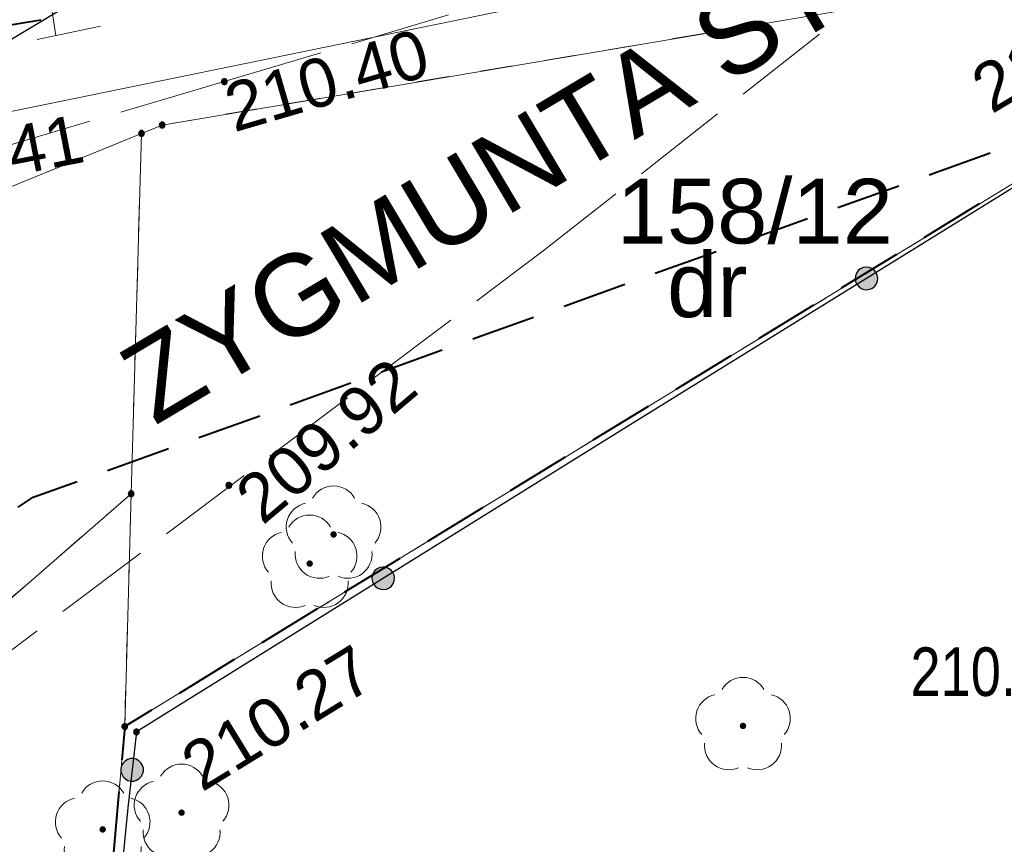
# Model space of a CAD drawing. Header units: metres. Extents: x 7419414 to 7419803, y 5549484 to 5549731.
# Tile 22 of 102: x 7419460 to 7419476, y 5549615 to 5549628. Entities that reach past the tile are written whole.
import ezdxf
from ezdxf.enums import TextEntityAlignment as Align

# ---------------------------------------------------------------- set-up
doc = ezdxf.new("R2010")
doc.units = ezdxf.units.M
doc.header["$MEASUREMENT"] = 0
doc.layers.get('0').update_dxf_attribs({"color": 250})
for name, color, linetype, lineweight in [('EGDE', 7, 'Continuous', 13), ('EGDE_O', 7, 'Continuous', 13), ('EGUG', 96, 'Continuous', 13), ('EGUG_O', 96, 'Continuous', 13), ('GELULI_O', 7, 'Continuous', 13), ('GUPPRZ_O', 7, 'Continuous', 13), ('LINIE ROZGRANICZAJĄCE MPZP', 212, 'Continuous', 0), ('OBOP02_01', 96, 'Continuous', 13), ('OTKJ', 7, 'Continuous', 13), ('OTOO', 7, 'Continuous', 30), ('OTRK', 7, 'Continuous', 13), ('OTRS_O', 7, 'Continuous', 13), ('RTPW01', 250, 'Continuous', 0), ('SUWP', 5, 'Continuous', 13)]:
    doc.layers.add(name, color=color, linetype=linetype, lineweight=lineweight)
doc.styles.add('Arial', font='arial.ttf')

# ---------------------------------------------------------------- blocks, each defined once
blk = doc.blocks.new('OBOP02_01_1')
at = {"layer": 'OBOP02_01', "linetype": 'Continuous', "lineweight": 13}
h = blk.add_hatch(color=96, dxfattribs=at)
edge = h.paths.add_edge_path()
edge.add_arc((0, 0), 0.005, 0, 360)
at = {"layer": 'OBOP02_01', "color": 96, "linetype": 'Continuous', "lineweight": 13}
for centre, start, end in [((0, 0.0375), 30.1471, 149.8529), ((-0.0357, 0.0116), 102.1471, 221.8529), ((0.0357, 0.0116), 318.1471, 77.8529), ((-0.022, -0.0303), 174.1472, 293.8529), ((0.022, -0.0303), 246.1471, 5.8529)]:
    blk.add_arc(centre, 0.0375, start, end, dxfattribs=at)

msp = doc.modelspace()

# ---------------------------------------------------------------- hatches: boundary and pattern name
at = {"linetype": 'Continuous'}
for points in [[(7419463.66, 5549627.185), (7419463.648, 5549627.187), (7419463.638, 5549627.191), (7419463.628, 5549627.198), (7419463.621, 5549627.208), (7419463.617, 5549627.218), (7419463.615, 5549627.23), (7419463.617, 5549627.242), (7419463.621, 5549627.253), (7419463.628, 5549627.262), (7419463.638, 5549627.269), (7419463.648, 5549627.273), (7419463.66, 5549627.275), (7419463.672, 5549627.273), (7419463.683, 5549627.269), (7419463.692, 5549627.262), (7419463.699, 5549627.253), (7419463.703, 5549627.242), (7419463.705, 5549627.23), (7419463.703, 5549627.218), (7419463.699, 5549627.208), (7419463.692, 5549627.198), (7419463.683, 5549627.191), (7419463.672, 5549627.187)], [(7419462.7, 5549626.515), (7419462.686, 5549626.517), (7419462.674, 5549626.524), (7419462.664, 5549626.534), (7419462.657, 5549626.546), (7419462.655, 5549626.56), (7419462.657, 5549626.574), (7419462.664, 5549626.586), (7419462.674, 5549626.596), (7419462.686, 5549626.603), (7419462.7, 5549626.605), (7419462.714, 5549626.603), (7419462.726, 5549626.596), (7419462.736, 5549626.586), (7419462.743, 5549626.574), (7419462.745, 5549626.56), (7419462.743, 5549626.546), (7419462.736, 5549626.534), (7419462.726, 5549626.524), (7419462.714, 5549626.517)], [(7419462.38, 5549626.385), (7419462.366, 5549626.387), (7419462.354, 5549626.394), (7419462.344, 5549626.404), (7419462.337, 5549626.416), (7419462.335, 5549626.43), (7419462.337, 5549626.444), (7419462.344, 5549626.456), (7419462.354, 5549626.466), (7419462.366, 5549626.473), (7419462.38, 5549626.475), (7419462.394, 5549626.473), (7419462.406, 5549626.466), (7419462.416, 5549626.456), (7419462.423, 5549626.444), (7419462.425, 5549626.43), (7419462.423, 5549626.416), (7419462.416, 5549626.404), (7419462.406, 5549626.394), (7419462.394, 5549626.387)], [(7419473.594, 5549624.014), (7419473.549, 5549624.019), (7419473.506, 5549624.035), (7419473.469, 5549624.061), (7419473.44, 5549624.097), (7419473.421, 5549624.138), (7419473.414, 5549624.183), (7419473.418, 5549624.229), (7419473.435, 5549624.272), (7419473.461, 5549624.309), (7419473.497, 5549624.338), (7419473.538, 5549624.356), (7419473.583, 5549624.364), (7419473.629, 5549624.359), (7419473.671, 5549624.343), (7419473.709, 5549624.316), (7419473.737, 5549624.281), (7419473.756, 5549624.239), (7419473.764, 5549624.194), (7419473.759, 5549624.149), (7419473.743, 5549624.106), (7419473.716, 5549624.069), (7419473.681, 5549624.04), (7419473.639, 5549624.021)], [(7419473.594, 5549624.014), (7419473.549, 5549624.019), (7419473.506, 5549624.035), (7419473.469, 5549624.061), (7419473.44, 5549624.097), (7419473.421, 5549624.138), (7419473.414, 5549624.183), (7419473.418, 5549624.229), (7419473.435, 5549624.272), (7419473.461, 5549624.309), (7419473.497, 5549624.338), (7419473.538, 5549624.356), (7419473.583, 5549624.364), (7419473.629, 5549624.359), (7419473.671, 5549624.343), (7419473.709, 5549624.316), (7419473.737, 5549624.281), (7419473.756, 5549624.239), (7419473.764, 5549624.194), (7419473.759, 5549624.149), (7419473.743, 5549624.106), (7419473.716, 5549624.069), (7419473.681, 5549624.04), (7419473.639, 5549624.021)], [(7419463.73, 5549620.945), (7419463.718, 5549620.947), (7419463.707, 5549620.951), (7419463.698, 5549620.958), (7419463.691, 5549620.968), (7419463.687, 5549620.978), (7419463.685, 5549620.99), (7419463.687, 5549621.002), (7419463.691, 5549621.013), (7419463.698, 5549621.022), (7419463.707, 5549621.029), (7419463.718, 5549621.033), (7419463.73, 5549621.035), (7419463.742, 5549621.033), (7419463.752, 5549621.029), (7419463.762, 5549621.022), (7419463.769, 5549621.013), (7419463.773, 5549621.002), (7419463.775, 5549620.99), (7419463.773, 5549620.978), (7419463.769, 5549620.968), (7419463.762, 5549620.958), (7419463.752, 5549620.951), (7419463.742, 5549620.947)], [(7419462.22, 5549620.815), (7419462.206, 5549620.817), (7419462.194, 5549620.824), (7419462.184, 5549620.834), (7419462.177, 5549620.846), (7419462.175, 5549620.86), (7419462.177, 5549620.874), (7419462.184, 5549620.886), (7419462.194, 5549620.896), (7419462.206, 5549620.903), (7419462.22, 5549620.905), (7419462.234, 5549620.903), (7419462.246, 5549620.896), (7419462.256, 5549620.886), (7419462.263, 5549620.874), (7419462.265, 5549620.86), (7419462.263, 5549620.846), (7419462.256, 5549620.834), (7419462.246, 5549620.824), (7419462.234, 5549620.817)], [(7419466.124, 5549619.377), (7419466.078, 5549619.382), (7419466.036, 5549619.398), (7419465.998, 5549619.424), (7419465.969, 5549619.46), (7419465.951, 5549619.501), (7419465.943, 5549619.546), (7419465.948, 5549619.592), (7419465.964, 5549619.634), (7419465.99, 5549619.672), (7419466.026, 5549619.701), (7419466.067, 5549619.719), (7419466.112, 5549619.727), (7419466.158, 5549619.722), (7419466.2, 5549619.706), (7419466.238, 5549619.68), (7419466.267, 5549619.644), (7419466.285, 5549619.603), (7419466.293, 5549619.558), (7419466.288, 5549619.512), (7419466.272, 5549619.47), (7419466.246, 5549619.432), (7419466.21, 5549619.403), (7419466.169, 5549619.385)], [(7419466.124, 5549619.377), (7419466.078, 5549619.382), (7419466.036, 5549619.398), (7419465.998, 5549619.424), (7419465.969, 5549619.46), (7419465.951, 5549619.501), (7419465.943, 5549619.546), (7419465.948, 5549619.592), (7419465.964, 5549619.634), (7419465.99, 5549619.672), (7419466.026, 5549619.701), (7419466.067, 5549619.719), (7419466.112, 5549619.727), (7419466.158, 5549619.722), (7419466.2, 5549619.706), (7419466.238, 5549619.68), (7419466.267, 5549619.644), (7419466.285, 5549619.603), (7419466.293, 5549619.558), (7419466.288, 5549619.512), (7419466.272, 5549619.47), (7419466.246, 5549619.432), (7419466.21, 5549619.403), (7419466.169, 5549619.385)], [(7419462.12, 5549617.215), (7419462.106, 5549617.217), (7419462.094, 5549617.224), (7419462.084, 5549617.234), (7419462.077, 5549617.246), (7419462.075, 5549617.26), (7419462.077, 5549617.274), (7419462.084, 5549617.286), (7419462.094, 5549617.296), (7419462.106, 5549617.303), (7419462.12, 5549617.305), (7419462.134, 5549617.303), (7419462.146, 5549617.296), (7419462.156, 5549617.286), (7419462.163, 5549617.274), (7419462.165, 5549617.26), (7419462.163, 5549617.246), (7419462.156, 5549617.234), (7419462.146, 5549617.224), (7419462.134, 5549617.217)], [(7419462.302, 5549617.133), (7419462.29, 5549617.135), (7419462.28, 5549617.139), (7419462.27, 5549617.146), (7419462.263, 5549617.156), (7419462.259, 5549617.166), (7419462.257, 5549617.178), (7419462.259, 5549617.19), (7419462.263, 5549617.201), (7419462.27, 5549617.21), (7419462.28, 5549617.217), (7419462.29, 5549617.221), (7419462.302, 5549617.223), (7419462.314, 5549617.221), (7419462.325, 5549617.217), (7419462.334, 5549617.21), (7419462.341, 5549617.201), (7419462.345, 5549617.19), (7419462.347, 5549617.178), (7419462.345, 5549617.166), (7419462.341, 5549617.156), (7419462.334, 5549617.146), (7419462.325, 5549617.139), (7419462.314, 5549617.135)], [(7419462.216, 5549616.418), (7419462.171, 5549616.429), (7419462.131, 5549616.451), (7419462.099, 5549616.482), (7419462.075, 5549616.522), (7419462.062, 5549616.566), (7419462.062, 5549616.611), (7419462.073, 5549616.656), (7419462.095, 5549616.696), (7419462.126, 5549616.728), (7419462.166, 5549616.752), (7419462.21, 5549616.765), (7419462.255, 5549616.765), (7419462.3, 5549616.754), (7419462.34, 5549616.732), (7419462.372, 5549616.701), (7419462.396, 5549616.661), (7419462.409, 5549616.617), (7419462.409, 5549616.572), (7419462.398, 5549616.527), (7419462.376, 5549616.487), (7419462.345, 5549616.455), (7419462.305, 5549616.431), (7419462.261, 5549616.418)], [(7419462.216, 5549616.418), (7419462.171, 5549616.429), (7419462.131, 5549616.451), (7419462.099, 5549616.482), (7419462.075, 5549616.522), (7419462.062, 5549616.566), (7419462.062, 5549616.611), (7419462.073, 5549616.656), (7419462.095, 5549616.696), (7419462.126, 5549616.728), (7419462.166, 5549616.752), (7419462.21, 5549616.765), (7419462.255, 5549616.765), (7419462.3, 5549616.754), (7419462.34, 5549616.732), (7419462.372, 5549616.701), (7419462.396, 5549616.661), (7419462.409, 5549616.617), (7419462.409, 5549616.572), (7419462.398, 5549616.527), (7419462.376, 5549616.487), (7419462.345, 5549616.455), (7419462.305, 5549616.431), (7419462.261, 5549616.418)]]:
    msp.add_hatch(color=0, dxfattribs=at).paths.add_polyline_path(points)

# ---------------------------------------------------------------- linework, layer by layer
at = {"color": 0, "linetype": 'Continuous', "flags": 128}
for points in [[(7419463.615, 5549627.23), (7419463.617, 5549627.218), (7419463.621, 5549627.208), (7419463.628, 5549627.198), (7419463.638, 5549627.191), (7419463.648, 5549627.187), (7419463.66, 5549627.185), (7419463.672, 5549627.187), (7419463.683, 5549627.191), (7419463.692, 5549627.198), (7419463.699, 5549627.208), (7419463.703, 5549627.218), (7419463.705, 5549627.23), (7419463.703, 5549627.242), (7419463.699, 5549627.253), (7419463.692, 5549627.262), (7419463.683, 5549627.269), (7419463.672, 5549627.273), (7419463.66, 5549627.275), (7419463.648, 5549627.273), (7419463.638, 5549627.269), (7419463.628, 5549627.262), (7419463.621, 5549627.253), (7419463.617, 5549627.242), (7419463.615, 5549627.23)], [(7419462.7, 5549626.515), (7419462.714, 5549626.517), (7419462.726, 5549626.524), (7419462.736, 5549626.534), (7419462.743, 5549626.546), (7419462.745, 5549626.56), (7419462.743, 5549626.574), (7419462.736, 5549626.586), (7419462.726, 5549626.596), (7419462.714, 5549626.603), (7419462.7, 5549626.605), (7419462.686, 5549626.603), (7419462.674, 5549626.596), (7419462.664, 5549626.586), (7419462.657, 5549626.574), (7419462.655, 5549626.56), (7419462.657, 5549626.546), (7419462.664, 5549626.534), (7419462.674, 5549626.524), (7419462.686, 5549626.517), (7419462.7, 5549626.515)], [(7419462.38, 5549626.385), (7419462.394, 5549626.387), (7419462.406, 5549626.394), (7419462.416, 5549626.404), (7419462.423, 5549626.416), (7419462.425, 5549626.43), (7419462.423, 5549626.444), (7419462.416, 5549626.456), (7419462.406, 5549626.466), (7419462.394, 5549626.473), (7419462.38, 5549626.475), (7419462.366, 5549626.473), (7419462.354, 5549626.466), (7419462.344, 5549626.456), (7419462.337, 5549626.444), (7419462.335, 5549626.43), (7419462.337, 5549626.416), (7419462.344, 5549626.404), (7419462.354, 5549626.394), (7419462.366, 5549626.387), (7419462.38, 5549626.385)], [(7419473.737, 5549624.281), (7419473.709, 5549624.316), (7419473.671, 5549624.343), (7419473.629, 5549624.359), (7419473.583, 5549624.364), (7419473.538, 5549624.356), (7419473.497, 5549624.338), (7419473.461, 5549624.309), (7419473.435, 5549624.272), (7419473.418, 5549624.229), (7419473.414, 5549624.183), (7419473.421, 5549624.138), (7419473.44, 5549624.097), (7419473.469, 5549624.061), (7419473.506, 5549624.035), (7419473.549, 5549624.019), (7419473.594, 5549624.014), (7419473.639, 5549624.021), (7419473.681, 5549624.04), (7419473.716, 5549624.069), (7419473.743, 5549624.106), (7419473.759, 5549624.149), (7419473.764, 5549624.194), (7419473.756, 5549624.239), (7419473.737, 5549624.281)], [(7419473.737, 5549624.281), (7419473.709, 5549624.316), (7419473.671, 5549624.343), (7419473.629, 5549624.359), (7419473.583, 5549624.364), (7419473.538, 5549624.356), (7419473.497, 5549624.338), (7419473.461, 5549624.309), (7419473.435, 5549624.272), (7419473.418, 5549624.229), (7419473.414, 5549624.183), (7419473.421, 5549624.138), (7419473.44, 5549624.097), (7419473.469, 5549624.061), (7419473.506, 5549624.035), (7419473.549, 5549624.019), (7419473.594, 5549624.014), (7419473.639, 5549624.021), (7419473.681, 5549624.04), (7419473.716, 5549624.069), (7419473.743, 5549624.106), (7419473.759, 5549624.149), (7419473.764, 5549624.194), (7419473.756, 5549624.239), (7419473.737, 5549624.281)], [(7419463.685, 5549620.99), (7419463.687, 5549620.978), (7419463.691, 5549620.968), (7419463.698, 5549620.958), (7419463.707, 5549620.951), (7419463.718, 5549620.947), (7419463.73, 5549620.945), (7419463.742, 5549620.947), (7419463.752, 5549620.951), (7419463.762, 5549620.958), (7419463.769, 5549620.968), (7419463.773, 5549620.978), (7419463.775, 5549620.99), (7419463.773, 5549621.002), (7419463.769, 5549621.013), (7419463.762, 5549621.022), (7419463.752, 5549621.029), (7419463.742, 5549621.033), (7419463.73, 5549621.035), (7419463.718, 5549621.033), (7419463.707, 5549621.029), (7419463.698, 5549621.022), (7419463.691, 5549621.013), (7419463.687, 5549621.002), (7419463.685, 5549620.99)], [(7419462.22, 5549620.815), (7419462.234, 5549620.817), (7419462.246, 5549620.824), (7419462.256, 5549620.834), (7419462.263, 5549620.846), (7419462.265, 5549620.86), (7419462.263, 5549620.874), (7419462.256, 5549620.886), (7419462.246, 5549620.896), (7419462.234, 5549620.903), (7419462.22, 5549620.905), (7419462.206, 5549620.903), (7419462.194, 5549620.896), (7419462.184, 5549620.886), (7419462.177, 5549620.874), (7419462.175, 5549620.86), (7419462.177, 5549620.846), (7419462.184, 5549620.834), (7419462.194, 5549620.824), (7419462.206, 5549620.817), (7419462.22, 5549620.815)], [(7419466.267, 5549619.644), (7419466.238, 5549619.68), (7419466.2, 5549619.706), (7419466.158, 5549619.722), (7419466.112, 5549619.727), (7419466.067, 5549619.719), (7419466.026, 5549619.701), (7419465.99, 5549619.672), (7419465.964, 5549619.634), (7419465.948, 5549619.592), (7419465.943, 5549619.546), (7419465.951, 5549619.501), (7419465.969, 5549619.46), (7419465.998, 5549619.424), (7419466.036, 5549619.398), (7419466.078, 5549619.382), (7419466.124, 5549619.377), (7419466.169, 5549619.385), (7419466.21, 5549619.403), (7419466.246, 5549619.432), (7419466.272, 5549619.47), (7419466.288, 5549619.512), (7419466.293, 5549619.558), (7419466.285, 5549619.603), (7419466.267, 5549619.644)], [(7419466.267, 5549619.644), (7419466.238, 5549619.68), (7419466.2, 5549619.706), (7419466.158, 5549619.722), (7419466.112, 5549619.727), (7419466.067, 5549619.719), (7419466.026, 5549619.701), (7419465.99, 5549619.672), (7419465.964, 5549619.634), (7419465.948, 5549619.592), (7419465.943, 5549619.546), (7419465.951, 5549619.501), (7419465.969, 5549619.46), (7419465.998, 5549619.424), (7419466.036, 5549619.398), (7419466.078, 5549619.382), (7419466.124, 5549619.377), (7419466.169, 5549619.385), (7419466.21, 5549619.403), (7419466.246, 5549619.432), (7419466.272, 5549619.47), (7419466.288, 5549619.512), (7419466.293, 5549619.558), (7419466.285, 5549619.603), (7419466.267, 5549619.644)], [(7419462.12, 5549617.215), (7419462.134, 5549617.217), (7419462.146, 5549617.224), (7419462.156, 5549617.234), (7419462.163, 5549617.246), (7419462.165, 5549617.26), (7419462.163, 5549617.274), (7419462.156, 5549617.286), (7419462.146, 5549617.296), (7419462.134, 5549617.303), (7419462.12, 5549617.305), (7419462.106, 5549617.303), (7419462.094, 5549617.296), (7419462.084, 5549617.286), (7419462.077, 5549617.274), (7419462.075, 5549617.26), (7419462.077, 5549617.246), (7419462.084, 5549617.234), (7419462.094, 5549617.224), (7419462.106, 5549617.217), (7419462.12, 5549617.215)], [(7419462.257, 5549617.178), (7419462.259, 5549617.166), (7419462.263, 5549617.156), (7419462.27, 5549617.146), (7419462.28, 5549617.139), (7419462.29, 5549617.135), (7419462.302, 5549617.133), (7419462.314, 5549617.135), (7419462.325, 5549617.139), (7419462.334, 5549617.146), (7419462.341, 5549617.156), (7419462.345, 5549617.166), (7419462.347, 5549617.178), (7419462.345, 5549617.19), (7419462.341, 5549617.201), (7419462.334, 5549617.21), (7419462.325, 5549617.217), (7419462.314, 5549617.221), (7419462.302, 5549617.223), (7419462.29, 5549617.221), (7419462.28, 5549617.217), (7419462.27, 5549617.21), (7419462.263, 5549617.201), (7419462.259, 5549617.19), (7419462.257, 5549617.178)], [(7419462.255, 5549616.765), (7419462.21, 5549616.765), (7419462.166, 5549616.752), (7419462.126, 5549616.728), (7419462.095, 5549616.696), (7419462.073, 5549616.656), (7419462.062, 5549616.611), (7419462.062, 5549616.566), (7419462.075, 5549616.522), (7419462.099, 5549616.482), (7419462.131, 5549616.451), (7419462.171, 5549616.429), (7419462.216, 5549616.418), (7419462.261, 5549616.418), (7419462.305, 5549616.431), (7419462.345, 5549616.455), (7419462.376, 5549616.487), (7419462.398, 5549616.527), (7419462.409, 5549616.572), (7419462.409, 5549616.617), (7419462.396, 5549616.661), (7419462.372, 5549616.701), (7419462.34, 5549616.732), (7419462.3, 5549616.754), (7419462.255, 5549616.765)], [(7419462.255, 5549616.765), (7419462.21, 5549616.765), (7419462.166, 5549616.752), (7419462.126, 5549616.728), (7419462.095, 5549616.696), (7419462.073, 5549616.656), (7419462.062, 5549616.611), (7419462.062, 5549616.566), (7419462.075, 5549616.522), (7419462.099, 5549616.482), (7419462.131, 5549616.451), (7419462.171, 5549616.429), (7419462.216, 5549616.418), (7419462.261, 5549616.418), (7419462.305, 5549616.431), (7419462.345, 5549616.455), (7419462.376, 5549616.487), (7419462.398, 5549616.527), (7419462.409, 5549616.572), (7419462.409, 5549616.617), (7419462.396, 5549616.661), (7419462.372, 5549616.701), (7419462.34, 5549616.732), (7419462.3, 5549616.754), (7419462.255, 5549616.765)]]:
    msp.add_lwpolyline(points, close=True, dxfattribs=at)
at = {"layer": 'EGDE', "color": 250, "linetype": 'Continuous', "lineweight": 0, "flags": 128}
for points in [[(7419439.375, 5549501.456), (7419449.43, 5549604.09), (7419450.45, 5549614.49), (7419451.3, 5549617.85), (7419452.51, 5549620.06), (7419454.77, 5549622.45), (7419458.98, 5549625.04), (7419462.38, 5549626.43), (7419462.7, 5549626.56), (7419482.9, 5549629.97), (7419487.71, 5549630.61), (7419562.5, 5549640.55), (7419590.93, 5549644.33), (7419591.23, 5549646.31), (7419603.9, 5549648.9), (7419609.52, 5549650.05), (7419619.85, 5549651.97), (7419622.322, 5549652.355)], [(7419447.714, 5549501.025), (7419450.09, 5549531.19), (7419459.99, 5549593.07), (7419462.12, 5549617.26), (7419462.22, 5549620.86), (7419457.3, 5549616.58), (7419452.54, 5549610.11), (7419449.43, 5549604.09), (7419439.375, 5549501.456)]]:
    msp.add_lwpolyline(points, dxfattribs=at)
for points in [[(7419462.38, 5549626.43), (7419462.22, 5549620.86), (7419462.12, 5549617.26), (7419478.25, 5549627.12), (7419482.9, 5549629.97), (7419462.7, 5549626.56), (7419462.38, 5549626.43)], [(7419478.25, 5549627.12), (7419462.12, 5549617.26), (7419459.99, 5549593.07), (7419454.49, 5549530.64), (7419458.91, 5549530.45), (7419461.94, 5549530.29), (7419478.25, 5549627.12)], [(7419462.38, 5549626.43), (7419458.98, 5549625.04), (7419454.77, 5549622.45), (7419452.51, 5549620.06), (7419451.3, 5549617.85), (7419450.45, 5549614.49), (7419449.43, 5549604.09), (7419452.54, 5549610.11), (7419457.3, 5549616.58), (7419462.22, 5549620.86), (7419462.38, 5549626.43)]]:
    msp.add_lwpolyline(points, close=True, dxfattribs=at)
at = {"layer": 'EGUG', "color": 96, "linetype": 'Continuous', "lineweight": 13}
for p, q in [((7419472.06, 5549628.14), (7419471.567, 5549628.057)), ((7419471.567, 5549628.057), (7419472.06, 5549628.14)), ((7419471.074, 5549627.974), (7419470.581, 5549627.89)), ((7419470.581, 5549627.89), (7419471.074, 5549627.974)), ((7419470.088, 5549627.807), (7419469.595, 5549627.724)), ((7419469.595, 5549627.724), (7419470.088, 5549627.807)), ((7419469.102, 5549627.641), (7419468.609, 5549627.558)), ((7419468.609, 5549627.558), (7419469.102, 5549627.641)), ((7419468.116, 5549627.474), (7419467.623, 5549627.391)), ((7419467.623, 5549627.391), (7419468.116, 5549627.474)), ((7419467.13, 5549627.308), (7419466.637, 5549627.225)), ((7419466.637, 5549627.225), (7419467.13, 5549627.308)), ((7419466.144, 5549627.141), (7419465.651, 5549627.058)), ((7419465.651, 5549627.058), (7419466.144, 5549627.141)), ((7419465.158, 5549626.975), (7419464.665, 5549626.892)), ((7419464.665, 5549626.892), (7419465.158, 5549626.975)), ((7419464.172, 5549626.809), (7419463.679, 5549626.725)), ((7419463.679, 5549626.725), (7419464.172, 5549626.809)), ((7419463.186, 5549626.642), (7419462.7, 5549626.56)), ((7419462.7, 5549626.56), (7419463.186, 5549626.642)), ((7419462.7, 5549626.56), (7419462.38, 5549626.43)), ((7419462.38, 5549626.43), (7419462.7, 5549626.56)), ((7419462.38, 5549626.43), (7419461.837, 5549626.208)), ((7419461.837, 5549626.208), (7419462.38, 5549626.43)), ((7419462.365, 5549625.894), (7419462.38, 5549626.43)), ((7419462.38, 5549626.43), (7419462.365, 5549625.894)), ((7419461.374, 5549626.019), (7419460.911, 5549625.83)), ((7419460.911, 5549625.83), (7419461.374, 5549626.019)), ((7419462.336, 5549624.894), (7419462.35, 5549625.394)), ((7419462.35, 5549625.394), (7419462.336, 5549624.894)), ((7419475.518, 5549625.45), (7419475.091, 5549625.189)), ((7419475.091, 5549625.189), (7419475.518, 5549625.45)), ((7419474.664, 5549624.928), (7419474.238, 5549624.667)), ((7419474.238, 5549624.667), (7419474.664, 5549624.928)), ((7419462.307, 5549623.895), (7419462.322, 5549624.395)), ((7419462.322, 5549624.395), (7419462.307, 5549623.895)), ((7419473.811, 5549624.407), (7419473.385, 5549624.146)), ((7419473.385, 5549624.146), (7419473.811, 5549624.407)), ((7419472.958, 5549623.885), (7419472.531, 5549623.624)), ((7419472.531, 5549623.624), (7419472.958, 5549623.885)), ((7419462.278, 5549622.895), (7419462.293, 5549623.395)), ((7419462.293, 5549623.395), (7419462.278, 5549622.895)), ((7419472.105, 5549623.364), (7419471.678, 5549623.103)), ((7419471.678, 5549623.103), (7419472.105, 5549623.364)), ((7419471.252, 5549622.842), (7419470.825, 5549622.581)), ((7419470.825, 5549622.581), (7419471.252, 5549622.842)), ((7419462.25, 5549621.896), (7419462.264, 5549622.396)), ((7419462.264, 5549622.396), (7419462.25, 5549621.896)), ((7419470.398, 5549622.32), (7419469.972, 5549622.06)), ((7419469.972, 5549622.06), (7419470.398, 5549622.32)), ((7419469.545, 5549621.799), (7419469.118, 5549621.538)), ((7419469.118, 5549621.538), (7419469.545, 5549621.799)), ((7419462.22, 5549620.86), (7419462.235, 5549621.396)), ((7419462.235, 5549621.396), (7419462.22, 5549620.86)), ((7419468.692, 5549621.277), (7419468.265, 5549621.016)), ((7419468.265, 5549621.016), (7419468.692, 5549621.277)), ((7419461.835, 5549620.525), (7419462.22, 5549620.86)), ((7419462.22, 5549620.86), (7419461.835, 5549620.525)), ((7419462.22, 5549620.86), (7419462.205, 5549620.31)), ((7419462.205, 5549620.31), (7419462.22, 5549620.86)), ((7419467.839, 5549620.756), (7419467.412, 5549620.495)), ((7419467.412, 5549620.495), (7419467.839, 5549620.756)), ((7419466.985, 5549620.234), (7419466.559, 5549619.973)), ((7419466.559, 5549619.973), (7419466.985, 5549620.234)), ((7419461.08, 5549619.869), (7419461.458, 5549620.197)), ((7419461.458, 5549620.197), (7419461.08, 5549619.869)), ((7419462.191, 5549619.81), (7419462.177, 5549619.31)), ((7419462.177, 5549619.31), (7419462.191, 5549619.81)), ((7419466.132, 5549619.713), (7419465.706, 5549619.452)), ((7419465.706, 5549619.452), (7419466.132, 5549619.713)), ((7419460.326, 5549619.212), (7419460.703, 5549619.54)), ((7419460.703, 5549619.54), (7419460.326, 5549619.212)), ((7419465.279, 5549619.191), (7419464.852, 5549618.93)), ((7419464.852, 5549618.93), (7419465.279, 5549619.191)), ((7419462.163, 5549618.81), (7419462.149, 5549618.31)), ((7419462.149, 5549618.31), (7419462.163, 5549618.81)), ((7419464.426, 5549618.669), (7419463.999, 5549618.409)), ((7419463.999, 5549618.409), (7419464.426, 5549618.669)), ((7419463.573, 5549618.148), (7419463.146, 5549617.887)), ((7419463.146, 5549617.887), (7419463.573, 5549618.148)), ((7419462.135, 5549617.81), (7419462.12, 5549617.26)), ((7419462.12, 5549617.26), (7419462.135, 5549617.81)), ((7419462.719, 5549617.626), (7419462.12, 5549617.26)), ((7419462.12, 5549617.26), (7419462.719, 5549617.626)), ((7419462.12, 5549617.26), (7419462.086, 5549616.87)), ((7419462.086, 5549616.87), (7419462.12, 5549617.26)), ((7419462.042, 5549616.372), (7419461.998, 5549615.874)), ((7419461.998, 5549615.874), (7419462.042, 5549616.372))]:
    msp.add_line(p, q, dxfattribs=at)
at = {"layer": 'LINIE ROZGRANICZAJĄCE MPZP', "color": 212, "linetype": 'Continuous', "lineweight": 40}
for p, q in [((7419460.824, 5549628.183), (7419459.838, 5549628.016)), ((7419474.558, 5549625.791), (7419475.499, 5549626.13)), ((7419473.147, 5549625.283), (7419474.088, 5549625.622)), ((7419475.331, 5549625.34), (7419474.477, 5549624.818)), ((7419471.735, 5549624.775), (7419472.676, 5549625.114)), ((7419470.324, 5549624.268), (7419471.265, 5549624.606)), ((7419474.051, 5549624.557), (7419473.198, 5549624.036)), ((7419468.913, 5549623.76), (7419469.854, 5549624.098)), ((7419472.771, 5549623.775), (7419471.918, 5549623.253)), ((7419467.501, 5549623.252), (7419468.442, 5549623.59)), ((7419466.09, 5549622.744), (7419467.031, 5549623.082)), ((7419471.492, 5549622.992), (7419470.639, 5549622.47)), ((7419464.679, 5549622.236), (7419465.619, 5549622.574)), ((7419470.212, 5549622.209), (7419469.359, 5549621.688)), ((7419463.267, 5549621.728), (7419464.208, 5549622.066)), ((7419461.856, 5549621.22), (7419462.797, 5549621.558)), ((7419468.932, 5549621.427), (7419468.079, 5549620.905)), ((7419467.653, 5549620.644), (7419466.8, 5549620.122)), ((7419466.373, 5549619.861), (7419465.52, 5549619.34)), ((7419465.094, 5549619.079), (7419464.24, 5549618.557)), ((7419463.814, 5549618.296), (7419462.961, 5549617.774)), ((7419462.031, 5549616.25), (7419461.943, 5549615.253))]:
    msp.add_line(p, q, dxfattribs=at)
at = {"layer": 'LINIE ROZGRANICZAJĄCE MPZP', "color": 212, "linetype": 'Continuous', "lineweight": 40, "flags": 128}
for points in [[(7419460.474, 5549620.652), (7419460.703, 5549620.805), (7419461.385, 5549621.051)], [(7419462.534, 5549617.513), (7419462.12, 5549617.26), (7419462.075, 5549616.748)]]:
    msp.add_lwpolyline(points, dxfattribs=at)
at = {"layer": 'OTKJ', "color": 250, "linetype": 'Continuous', "lineweight": 13}
for p, q in [((7419465.634, 5549627.817), (7419467.128, 5549628.261)), ((7419472.862, 5549627.965), (7419471.682, 5549627.039)), ((7419463.66, 5549627.23), (7419465.154, 5549627.674)), ((7419462.06, 5549626.758), (7419463.66, 5549627.23)), ((7419459.98, 5549626.145), (7419461.58, 5549626.617)), ((7419471.288, 5549626.731), (7419470.108, 5549625.805)), ((7419469.715, 5549625.496), (7419468.61, 5549624.63)), ((7419468.61, 5549624.63), (7419467.563, 5549623.844)), ((7419467.163, 5549623.544), (7419465.964, 5549622.643)), ((7419465.564, 5549622.343), (7419464.364, 5549621.442)), ((7419463.965, 5549621.142), (7419462.765, 5549620.241)), ((7419462.365, 5549619.941), (7419461.166, 5549619.04)), ((7419460.766, 5549618.74), (7419459.719, 5549617.954))]:
    msp.add_line(p, q, dxfattribs=at)
at = {"layer": 'OTOO', "color": 250, "linetype": 'Continuous', "lineweight": 30, "flags": 128}
for points in [[(7419469.53, 5549630.49), (7419462.29, 5549629.04), (7419450.85, 5549622.17)], [(7419497.36, 5549629.11), (7419488.12, 5549629.46), (7419486.96, 5549629.51), (7419485.89, 5549630.52), (7419483.62, 5549630.4), (7419469.934, 5549621.926), (7419462.302, 5549617.178), (7419462.169, 5549616.005), (7419461.714, 5549611.419), (7419460.596, 5549596.34), (7419458.286, 5549572.297), (7419457.053, 5549558.598), (7419454.642, 5549530.858), (7419469.69, 5549529.92)]]:
    msp.add_lwpolyline(points, dxfattribs=at)
at = {"layer": 'OTRK', "color": 250, "linetype": 'Continuous', "lineweight": 13}
for p, q in [((7419460.556, 5549631.152), (7419461.056, 5549627.943)), ((7419460.768, 5549627.882), (7419461.746, 5549628.089))]:
    msp.add_line(p, q, dxfattribs=at)
at = {"layer": 'SUWP', "color": 5, "linetype": 'Continuous', "lineweight": 13, "flags": 128}
msp.add_lwpolyline([(7419500.56, 5549634.4), (7419482.81, 5549631.37), (7419458.17, 5549626.32), (7419448.26, 5549620.13), (7419446.53, 5549608.05), (7419445.99, 5549603.69), (7419446.04, 5549603.36), (7419446.52, 5549603.28), (7419446.92, 5549603.25)], dxfattribs=at)

# ---------------------------------------------------------------- block references
at = {"layer": 'OBOP02_01', "color": 96, "linetype": 'Continuous', "lineweight": 13, "xscale": 10, "yscale": 10, "zscale": 10}
for p in [(7419465.35, 5549620.23), (7419464.98, 5549619.78), (7419471.68, 5549617.27), (7419463, 5549615.93), (7419461.78, 5549615.67)]:
    msp.add_blockref('OBOP02_01_1', p, dxfattribs=at)

# ---------------------------------------------------------------- texts
at = {"layer": 'EGDE_O', "color": 250, "linetype": 'Continuous', "lineweight": 80, "style": 'Arial'}
msp.add_text('158/12', height=1, dxfattribs=at).set_placement((7419471.862, 5549624.728), align=Align.CENTER)
at = {"layer": 'EGUG_O', "color": 96, "linetype": 'Continuous', "lineweight": 0, "style": 'Arial'}
msp.add_text('dr', height=1, dxfattribs=at).set_placement((7419471.126, 5549623.59), align=Align.CENTER)
at = {"layer": 'GELULI_O', "color": 250, "linetype": 'Continuous', "lineweight": 0, "style": 'Arial'}
msp.add_text('ZYGMUNTA STAREGO', height=1.25, rotation=30.7795, dxfattribs=at).set_placement((7419462.581, 5549621.905))
at = {"layer": 'GUPPRZ_O', "color": 5, "linetype": 'Continuous', "lineweight": 0, "style": 'Arial'}
msp.add_text('208.41', height=0.75, rotation=11.027, dxfattribs=at).set_placement((7419458.39, 5549625.383))
at = {"layer": 'OTRS_O', "color": 250, "linetype": 'Continuous', "lineweight": 0, "style": 'Arial'}
for s, rotation, p in [('210.43', 30.9958, (7419475.523, 5549626.721)), ('210.40', 16.2599, (7419463.811, 5549626.445)), ('209.92', 40.2309, (7419464.252, 5549620.361)), ('210.27', 31.5779, (7419463.313, 5549616.239))]:
    msp.add_text(s, height=0.75, rotation=rotation, dxfattribs=at).set_placement(p)
at = {"layer": 'RTPW01', "color": 250, "linetype": 'Continuous', "lineweight": 13, "style": 'Arial', "width": 0.8}
msp.add_text('210.3', height=0.75, dxfattribs=at).set_placement((7419474.269, 5549617.734))

doc.saveas('drawing.dxf')
